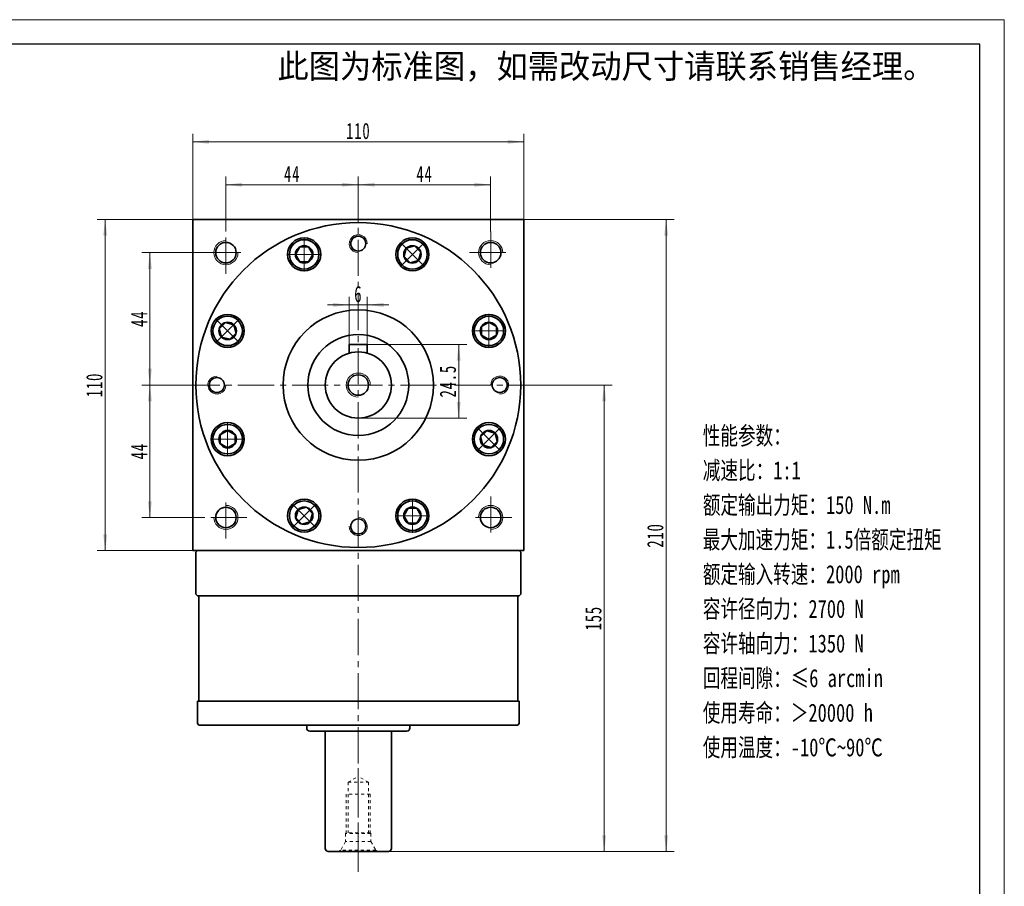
# Model space of a CAD drawing. Header units: millimetres. Extents: x 8 to 699, y 89 to 575.
# Tile 4 of 4: x 371 to 699, y 287 to 575. Entities that reach past the tile are written whole.
import ezdxf

# ---------------------------------------------------------------- set-up
doc = ezdxf.new("R2010")
doc.units = ezdxf.units.MM
doc.set_wipeout_variables(frame=1)
doc.linetypes.add('点画线', pattern=[18, 12, -2, 2, -2])
doc.linetypes.add('虚线', pattern=[2, 1, -1])
doc.layers.get('0').update_dxf_attribs({"lineweight": 35})
doc.layers.add('6文字层', color=3, linetype='Continuous')
for name, color, linetype, lineweight in [('中心线层', 1, '点画线', 18), ('图框_外框线', 7, 'Continuous', 18), ('尺寸线层', 3, 'Continuous', 18), ('粗实线层', 7, 'Continuous', 35)]:
    doc.layers.add(name, color=color, linetype=linetype, lineweight=lineweight)
doc.styles.add('标准', font='txt', dxfattribs={"width": 0.667})
doc.dimstyles.new('a4-1-1', dxfattribs={"dimtxt": 3, "dimasz": 3, "dimexe": 1.5, "dimexo": 0, "dimgap": 0.5, "dimtad": 1, "dimdec": 3, "dimdsep": 46, "dimtxsty": '标准', "dimblk": '_CAXARROW', "dimcen": 0, "dimdle": 4, "dimazin": 2, "dimtfac": 0.707107, "dimtdec": 3, "dimtix": 1, "dimtmove": 2, "dimatfit": 3, "dimfxl": 0, "dimfrac": 2, "dimtolj": 1, "dimtzin": 0, "dimarcsym": 0})

# ---------------------------------------------------------------- blocks, each defined once
blk = doc.blocks.new('*X19')
at = {"layer": '尺寸线层', "linetype": 'Continuous'}
for points in [[(428.87, 534.79), (434.27, 535.46), (434.27, 534.11)], [(538.87, 534.79), (533.47, 535.46), (533.47, 534.11)]]:
    blk.add_hatch(color=0, dxfattribs=at).paths.add_polyline_path(points, flags=0)
at = {"layer": '尺寸线层', "color": 0, "linetype": 'Continuous'}
for p, q in [((428.87, 508.96), (428.87, 537.49)), ((538.87, 508.96), (538.87, 537.49)), ((428.87, 534.79), (538.87, 534.79))]:
    blk.add_line(p, q, dxfattribs=at)
at = {"layer": '尺寸线层', "color": 0, "insert": (483.87, 538.37), "char_height": 5.4, "width": 14.3527, "attachment_point": 5, "line_spacing_factor": 1.15057, "style": '标准'}
blk.add_mtext('\\T1.1;110', dxfattribs=at)
blk = doc.blocks.new('_CAXARROW')
blk.add_hatch(color=0).paths.add_polyline_path([(0, 0), (-1, 0.125), (-1, -0.125)], flags=0)
blk = doc.blocks.new('*X20')
at = {"layer": '尺寸线层', "linetype": 'Continuous'}
for points in [[(399.74, 508.96), (399.07, 503.56), (400.42, 503.56)], [(399.74, 398.96), (399.07, 404.36), (400.42, 404.36)]]:
    blk.add_hatch(color=0, dxfattribs=at).paths.add_polyline_path(points, flags=0)
at = {"layer": '尺寸线层', "color": 0, "linetype": 'Continuous'}
for p, q in [((428.87, 508.96), (397.04, 508.96)), ((399.74, 398.96), (399.74, 508.96)), ((428.87, 398.96), (397.04, 398.96))]:
    blk.add_line(p, q, dxfattribs=at)
at = {"layer": '尺寸线层', "color": 0, "insert": (396.16, 453.96), "char_height": 5.4, "width": 14.3527, "attachment_point": 5, "rotation": 90, "line_spacing_factor": 1.15057, "style": '标准'}
blk.add_mtext('\\T1.1;110', dxfattribs=at)
blk = doc.blocks.new('*X21')
at = {"layer": '尺寸线层', "linetype": 'Continuous'}
for points in [[(414.59, 497.96), (415.27, 492.56), (413.92, 492.56)], [(414.59, 453.96), (415.27, 459.36), (413.92, 459.36)]]:
    blk.add_hatch(color=0, dxfattribs=at).paths.add_polyline_path(points, flags=0)
at = {"layer": '尺寸线层', "color": 0, "linetype": 'Continuous'}
for p, q in [((432.87, 497.96), (411.89, 497.96)), ((414.59, 497.96), (414.59, 453.96)), ((425.87, 453.96), (411.89, 453.96))]:
    blk.add_line(p, q, dxfattribs=at)
at = {"layer": '尺寸线层', "color": 0, "insert": (411.02, 475.96), "char_height": 5.4, "width": 10.8, "attachment_point": 5, "rotation": 90, "line_spacing_factor": 1.15057, "style": '标准'}
blk.add_mtext('\\T1.1;44', dxfattribs=at)
blk = doc.blocks.new('*X22')
at = {"layer": '尺寸线层', "linetype": 'Continuous'}
for points in [[(414.59, 453.96), (415.27, 448.56), (413.92, 448.56)], [(414.59, 409.96), (415.27, 415.36), (413.92, 415.36)]]:
    blk.add_hatch(color=0, dxfattribs=at).paths.add_polyline_path(points, flags=0)
at = {"layer": '尺寸线层', "color": 0, "linetype": 'Continuous'}
for p, q in [((425.87, 453.96), (411.89, 453.96)), ((414.59, 453.96), (414.59, 409.96)), ((432.87, 409.96), (411.89, 409.96))]:
    blk.add_line(p, q, dxfattribs=at)
at = {"layer": '尺寸线层', "color": 0, "insert": (411.02, 431.96), "char_height": 5.4, "width": 10.8, "attachment_point": 5, "rotation": 90, "line_spacing_factor": 1.15057, "style": '标准'}
blk.add_mtext('\\T1.1;44', dxfattribs=at)
blk = doc.blocks.new('*X23')
at = {"layer": '尺寸线层', "linetype": 'Continuous'}
for points in [[(439.87, 520.53), (445.27, 521.21), (445.27, 519.86)], [(483.87, 520.53), (478.47, 521.21), (478.47, 519.86)]]:
    blk.add_hatch(color=0, dxfattribs=at).paths.add_polyline_path(points, flags=0)
at = {"layer": '尺寸线层', "color": 0, "linetype": 'Continuous'}
for p, q in [((439.87, 504.96), (439.87, 523.23)), ((439.87, 520.53), (483.87, 520.53)), ((483.87, 511.95), (483.87, 523.23))]:
    blk.add_line(p, q, dxfattribs=at)
at = {"layer": '尺寸线层', "color": 0, "insert": (461.87, 524.1), "char_height": 5.4, "width": 10.8, "attachment_point": 5, "line_spacing_factor": 1.15057, "style": '标准'}
blk.add_mtext('\\T1.1;44', dxfattribs=at)
blk = doc.blocks.new('*X24')
at = {"layer": '尺寸线层', "linetype": 'Continuous'}
for points in [[(483.87, 520.53), (489.27, 521.21), (489.27, 519.86)], [(527.87, 520.53), (522.47, 521.21), (522.47, 519.86)]]:
    blk.add_hatch(color=0, dxfattribs=at).paths.add_polyline_path(points, flags=0)
at = {"layer": '尺寸线层', "color": 0, "linetype": 'Continuous'}
for p, q in [((483.87, 511.95), (483.87, 523.23)), ((483.87, 520.53), (527.87, 520.53)), ((527.87, 504.96), (527.87, 523.23))]:
    blk.add_line(p, q, dxfattribs=at)
at = {"layer": '尺寸线层', "color": 0, "insert": (505.87, 524.1), "char_height": 5.4, "width": 10.8, "attachment_point": 5, "line_spacing_factor": 1.15057, "style": '标准'}
blk.add_mtext('\\T1.1;44', dxfattribs=at)
blk = doc.blocks.new('*X25')
at = {"layer": '尺寸线层', "linetype": 'Continuous'}
for points in [[(565.61, 453.96), (566.28, 448.56), (564.93, 448.56)], [(565.61, 298.96), (566.28, 304.36), (564.93, 304.36)]]:
    blk.add_hatch(color=0, dxfattribs=at).paths.add_polyline_path(points, flags=0)
at = {"layer": '尺寸线层', "color": 0, "linetype": 'Continuous'}
for p, q in [((541.87, 453.96), (568.31, 453.96)), ((565.61, 453.96), (565.61, 298.96)), ((493.87, 298.96), (568.31, 298.96))]:
    blk.add_line(p, q, dxfattribs=at)
at = {"layer": '尺寸线层', "color": 0, "insert": (562.02, 376.46), "char_height": 5.4, "width": 14.0022, "attachment_point": 5, "rotation": 90, "line_spacing_factor": 1.15057, "style": '标准'}
blk.add_mtext('\\T1.1;155', dxfattribs=at)
blk = doc.blocks.new('*X26')
at = {"layer": '尺寸线层', "linetype": 'Continuous'}
for points in [[(586.2, 508.96), (586.87, 503.56), (585.52, 503.56)], [(586.2, 298.96), (586.87, 304.36), (585.52, 304.36)]]:
    blk.add_hatch(color=0, dxfattribs=at).paths.add_polyline_path(points, flags=0)
at = {"layer": '尺寸线层', "color": 0, "linetype": 'Continuous'}
for p, q in [((538.87, 508.96), (588.9, 508.96)), ((586.2, 508.96), (586.2, 298.96)), ((493.87, 298.96), (588.9, 298.96))]:
    blk.add_line(p, q, dxfattribs=at)
at = {"layer": '尺寸线层', "color": 0, "insert": (582.61, 403.96), "char_height": 5.4, "width": 14.5863, "attachment_point": 5, "rotation": 90, "line_spacing_factor": 1.15057, "style": '标准'}
blk.add_mtext('\\T1.1;210', dxfattribs=at)
blk = doc.blocks.new('*X27')
at = {"layer": '中心线层', "linetype": '点画线', "lineweight": 18}
for p, q in [((0, -5.64), (0, 5.64)), ((-5.64, 0), (5.64, 0))]:
    blk.add_line(p, q, dxfattribs=at)
at = {"layer": '粗实线层'}
for p, q in [((-2.89, 0), (-1.44, 2.5)), ((-2.89, 0), (-1.44, -2.5)), ((-1.44, 2.5), (1.44, 2.5)), ((2.89, 0), (1.44, 2.5)), ((2.89, 0), (1.44, 2.5)), ((2.89, 0), (1.44, -2.5)), ((-1.44, -2.5), (1.44, -2.5))]:
    blk.add_line(p, q, dxfattribs=at)
blk.add_circle((0, 0), 2.89, dxfattribs=at)
for start, end in [(0, 180), (180, 360)]:
    blk.add_arc((0, 0), 4.89, start, end, dxfattribs=at)
blk = doc.blocks.new('*X28')
at = {"layer": '尺寸线层', "linetype": 'Continuous'}
for points in [[(517.24, 467.46), (517.92, 462.06), (516.57, 462.06)], [(517.24, 442.96), (517.92, 448.36), (516.57, 448.36)]]:
    blk.add_hatch(color=0, dxfattribs=at).paths.add_polyline_path(points, flags=0)
at = {"layer": '尺寸线层', "color": 0, "linetype": 'Continuous'}
for p, q in [((486.87, 467.46), (519.94, 467.46)), ((517.24, 467.46), (517.24, 442.96)), ((483.87, 442.96), (519.94, 442.96))]:
    blk.add_line(p, q, dxfattribs=at)
at = {"layer": '尺寸线层', "color": 0, "insert": (513.67, 455.21), "char_height": 5.4, "width": 19.7184, "attachment_point": 5, "rotation": 90, "line_spacing_factor": 1.15057, "style": '标准'}
blk.add_mtext('\\T1.1;24.5', dxfattribs=at)
blk = doc.blocks.new('*X29')
at = {"layer": '尺寸线层', "linetype": 'Continuous'}
for points in [[(480.87, 480.59), (475.47, 479.92), (475.47, 481.27)], [(486.87, 480.59), (492.27, 479.92), (492.27, 481.27)]]:
    blk.add_hatch(color=0, dxfattribs=at).paths.add_polyline_path(points, flags=0)
at = {"layer": '尺寸线层', "color": 0, "linetype": 'Continuous'}
for p, q in [((480.87, 467.46), (480.87, 483.29)), ((486.87, 467.46), (486.87, 483.29)), ((494.07, 480.59), (473.67, 480.59))]:
    blk.add_line(p, q, dxfattribs=at)
at = {"layer": '尺寸线层', "color": 0, "insert": (483.87, 484.16), "char_height": 5.4, "width": 10.8, "attachment_point": 5, "line_spacing_factor": 1.15057, "style": '标准'}
blk.add_mtext('\\T1.1;6', dxfattribs=at)
blk = doc.blocks.new('m8-11111_2')
at = {"layer": '中心线层', "linetype": '点画线', "lineweight": 18}
blk.add_line((27.67, 0), (-2.1, 0), dxfattribs=at)
at = {"layer": '粗实线层', "color": 6, "linetype": '虚线', "lineweight": 18}
for p, q in [((0, -6.6), (0, 6.6)), ((0, 6.6), (0.43, 5.86)), ((3.3, 4.2), (0.43, 5.86)), ((0.43, -5.86), (0.43, 5.86)), ((6, 4.2), (3.3, 4.2)), ((3.3, -4.2), (3.3, 4.2)), ((6.2, 4), (6, 4.2)), ((6, -4.2), (6, 4.2)), ((19, 4), (6.2, 4)), ((6.2, -4), (6.2, 4)), ((23, 3.4), (6.2, 3.4)), ((19, -4), (19, 4)), ((23, 3.4), (24.96, 0)), ((23, 3.4), (23, -3.4)), ((23, -3.4), (24.96, 0)), ((0, -6.6), (0.43, -5.86)), ((3.3, -4.2), (0.43, -5.86)), ((6, -4.2), (3.3, -4.2)), ((6.2, -4), (6, -4.2)), ((23, -3.4), (6.2, -3.4)), ((19, -4), (6.2, -4))]:
    blk.add_line(p, q, dxfattribs=at)
blk = doc.blocks.new('提示字样')
at = {"layer": '6文字层', "insert": (1.21, 11.52), "char_height": 10, "width": 317.6795, "attachment_point": 1}
blk.add_mtext('{\\C1;此图为标准图，如需改动尺寸请联系销售经理。}', dxfattribs=at)

msp = doc.modelspace()

# ---------------------------------------------------------------- linework, layer by layer
at = {"layer": '中心线层'}
for p, q in [((483.8717, 292.239), (483.8717, 511.954)), ((439.8717, 490.9588), (439.8717, 504.9588)), ((527.8717, 504.9588), (527.8717, 490.9588)), ((432.8717, 497.9588), (446.8717, 497.9588)), ((520.8717, 497.9588), (534.8717, 497.9588)), ((425.8717, 453.9588), (541.8717, 453.9588)), ((439.8717, 402.9588), (439.8717, 416.9588)), ((527.8717, 416.9588), (527.8717, 402.9588)), ((446.8717, 409.9588), (432.8717, 409.9588)), ((534.8717, 409.9588), (520.8717, 409.9588))]:
    msp.add_line(p, q, dxfattribs=at)
at = {"layer": '粗实线层'}
for p, q in [((486.8717, 467.4588), (480.8717, 467.4588)), ((480.8717, 467.4588), (480.8717, 464.5419)), ((486.8717, 467.4588), (486.8717, 464.5419)), ((430.3717, 398.9588), (429.8717, 398.4588)), ((429.8717, 398.4588), (429.8717, 384.4588)), ((537.3717, 398.9588), (537.8717, 398.4588)), ((537.8717, 398.4588), (537.8717, 384.4588)), ((430.3717, 383.9588), (429.8717, 384.4588)), ((430.3717, 383.9588), (537.3717, 383.9588)), ((430.8717, 348.9588), (430.8717, 383.9588)), ((536.8717, 348.9588), (536.8717, 383.9588)), ((537.3717, 383.9588), (537.8717, 384.4588)), ((430.3717, 348.9588), (537.3717, 348.9588)), ((430.3717, 341.4588), (430.3717, 348.9588)), ((537.3717, 341.4588), (537.3717, 348.9588)), ((430.8717, 340.9588), (430.3717, 341.4588)), ((536.8717, 340.9588), (430.8717, 340.9588)), ((466.7217, 340.9588), (466.7217, 339.9588)), ((501.0217, 340.9588), (501.0217, 339.9588)), ((536.8717, 340.9588), (537.3717, 341.4588)), ((500.0217, 338.9588), (467.7217, 338.9588)), ((472.8717, 299.9588), (472.8717, 338.9588)), ((494.8717, 299.9588), (494.8717, 338.9588)), ((473.8717, 298.9588), (493.8717, 298.9588))]:
    msp.add_line(p, q, dxfattribs=at)
for points in [[(428.8717, 398.9588), (428.8717, 508.9588)], [(428.8717, 508.3588), (428.8717, 508.9588), (538.8717, 508.9588), (538.8717, 508.3588)], [(538.8717, 398.9588), (538.8717, 508.9588)], [(538.8717, 398.9588), (428.8717, 398.9588)]]:
    msp.add_lwpolyline(points, dxfattribs=at)
for centre, radius in [((483.8717, 453.9588), 54), ((439.8717, 497.9588), 3.4), ((465.8856, 497.3812), 5.5), ((483.8717, 500.9588), 2.5), ((501.8578, 497.3812), 5.5), ((527.8717, 497.9588), 3.4), ((483.8717, 453.9588), 25), ((440.4493, 471.945), 5.5), ((527.294, 471.945), 5.5), ((483.8717, 453.9588), 16.75), ((483.8717, 453.9588), 11), ((436.8717, 453.9588), 2.5), ((483.8717, 453.9588), 3.4), ((530.8717, 453.9588), 2.5), ((440.4493, 435.9727), 5.5), ((527.294, 435.9727), 5.5), ((465.8856, 410.5365), 5.5), ((501.8578, 410.5365), 5.5), ((439.8717, 409.9588), 3.4), ((527.8717, 409.9588), 3.4), ((483.8717, 406.9588), 2.5)]:
    msp.add_circle(centre, radius, dxfattribs=at)
at = {"layer": '粗实线层', "lineweight": 18}
for centre, radius, start, end in [((439.8717, 497.9588), 4, 90, 360), ((483.8717, 500.9588), 3, 358.171101, 270), ((527.8717, 497.9588), 4, 0, 270), ((436.8717, 453.9588), 3, 88.171101, 360), ((483.8717, 453.9588), 4, 0, 270), ((530.8717, 453.9588), 3, 268.171101, 180), ((439.8717, 409.9588), 4, 180, 90), ((527.8717, 409.9588), 4, 270, 180), ((483.8717, 406.9588), 3, 178.171101, 90)]:
    msp.add_arc(centre, radius, start, end, dxfattribs=at)
at = {"layer": '粗实线层'}
for centre, start, end in [((467.7217, 339.9588), 180, 270), ((500.0217, 339.9588), 270, 0), ((473.8717, 299.9588), 180, 270), ((493.8717, 299.9588), 270, 0)]:
    msp.add_arc(centre, 1, start, end, dxfattribs=at)

# ---------------------------------------------------------------- block references
at = {"layer": '粗实线层', "xscale": 0.8, "yscale": 0.8, "zscale": 0.8}
msp.add_blockref('提示字样', (456.0214, 554.6957), dxfattribs=at)
at = {"layer": '粗实线层', "rotation": 90}
msp.add_blockref('m8-11111_2', (483.8717, 298.9588), dxfattribs=at)

# ---------------------------------------------------------------- texts
at = {"layer": '尺寸线层', "insert": (598.381, 440.1334), "char_height": 6, "width": 140.195535, "attachment_point": 1, "line_spacing_factor": 1.15057, "style": '标准'}
msp.add_mtext('{\\W0.75;性能参数：\\P减速比：1:1\\P额定输出力矩：150 N.m\\P最大加速力矩：1.5倍额定扭矩\\P额定输入转速：2000 rpm\\P容许径向力：2700 N\\P容许轴向力：1350 N\\P回程间隙：≤6 arcmin\\P使用寿命：＞20000 h\\P使用温度：-10℃~90℃}', dxfattribs=at)

# ---------------------------------------------------------------- dimensions: what is measured, and where the dimension line sits
at = {"layer": '尺寸线层'}
for base, p1, p2, picture, middle in [((538.8717, 534.7889), (428.8717, 508.9588), (538.8717, 508.9588), '*X19', (483.8717, 538.3738)), ((483.8717, 520.5329), (439.8717, 504.9588), (483.8717, 511.954), '*X23', (461.8717, 524.1027)), ((527.8717, 520.5329), (483.8717, 511.954), (527.8717, 504.9588), '*X24', (505.8717, 524.1027)), ((480.8717, 480.5922), (486.8717, 467.4588), (480.8717, 467.4588), '*X29', (483.8717, 484.1621))]:
    dim = msp.add_linear_dim(base=base, p1=p1, p2=p2, dimstyle='a4-1-1', override={"dimsah": 1, "dimtfill": 1, "dimtzin": 0}, dxfattribs=at)
    dim.commit()
    dim.dimension.update_dxf_attribs({"geometry": picture, "text_midpoint": middle})
for base, p1, p2, angle, picture, middle in [((399.7405, 508.9588), (428.8717, 398.9588), (428.8717, 508.9588), 90, '*X20', (396.1556, 453.9588)), ((586.1963, 298.9588), (538.8717, 508.9588), (493.8717, 298.9588), 270, '*X26', (582.6114, 403.9588)), ((414.5905, 453.9588), (432.8717, 497.9588), (425.8717, 453.9588), 270, '*X21', (411.0207, 475.9588)), ((517.2404, 442.9588), (486.8717, 467.4588), (483.8717, 442.9588), 270, '*X28', (513.6706, 455.2088)), ((414.5905, 409.9588), (425.8717, 453.9588), (432.8717, 409.9588), 270, '*X22', (411.0207, 431.9588)), ((565.6055, 298.9588), (541.8717, 453.9588), (493.8717, 298.9588), 270, '*X25', (562.0206, 376.4588))]:
    dim = msp.add_linear_dim(base=base, p1=p1, p2=p2, angle=angle, dimstyle='a4-1-1', override={"dimsah": 1, "dimtfill": 1, "dimtzin": 0}, dxfattribs=at)
    dim.commit()
    dim.dimension.update_dxf_attribs({"geometry": picture, "text_midpoint": middle})

# ---------------------------------------------------------------- next in the draw order: wipeouts: each hides what was drawn before it
for points in [[(470.7756, 497.3812), (470.7755, 497.4087), (470.7752, 497.4361), (470.7749, 497.4636), (470.7743, 497.4911), (470.7736, 497.5185), (470.7728, 497.546), (470.7718, 497.5735), (470.7706, 497.6009), (470.7693, 497.6284), (470.7678, 497.6558), (470.7662, 497.6832), (470.7644, 497.7107), (470.7625, 497.7381), (470.7604, 497.7655), (470.7582, 497.7928), (470.7558, 497.8202), (470.7533, 497.8476), (470.7506, 497.8749), (470.7477, 497.9022), (470.7447, 497.9296), (470.7416, 497.9569), (470.7382, 497.9841), (470.7348, 498.0114), (470.7312, 498.0386), (470.7274, 498.0658), (470.7235, 498.093), (470.7194, 498.1202), (470.7152, 498.1474), (470.7108, 498.1745), (470.7062, 498.2016), (470.7062, 498.2016), (470.6627, 498.4259), (470.6086, 498.648), (470.5443, 498.8673), (470.4697, 499.0833), (470.3852, 499.2957), (470.2908, 499.5038), (470.1869, 499.7073), (470.0735, 499.9058), (469.9509, 500.0987), (469.8195, 500.2857), (469.6795, 500.4663), (469.5312, 500.6402), (469.375, 500.807), (469.2111, 500.9663), (469.0399, 501.1178), (468.8619, 501.2611), (468.6774, 501.3959), (468.4868, 501.5219), (468.2904, 501.639), (468.0889, 501.7467), (467.8825, 501.8449), (467.6718, 501.9333), (467.4571, 502.0118), (467.239, 502.0801), (467.018, 502.1383), (466.7945, 502.186), (466.569, 502.2232), (466.342, 502.2498), (466.114, 502.2658), (465.8856, 502.2712), (465.8856, 502.2712), (465.6571, 502.2658), (465.4291, 502.2498), (465.2021, 502.2232), (464.9766, 502.186), (464.7531, 502.1383), (464.5321, 502.0801), (464.314, 502.0118), (464.0994, 501.9333), (463.8886, 501.8449), (463.6822, 501.7467), (463.4807, 501.639), (463.2844, 501.5219), (463.0937, 501.3959), (462.9092, 501.2611), (462.7312, 501.1178), (462.56, 500.9663), (462.3961, 500.807), (462.2399, 500.6402), (462.0916, 500.4663), (461.9516, 500.2857), (461.8202, 500.0987), (461.6977, 499.9058), (461.5843, 499.7073), (461.4803, 499.5038), (461.3859, 499.2957), (461.3014, 499.0833), (461.2268, 498.8673), (461.1625, 498.648), (461.1085, 498.4259), (461.0649, 498.2016), (461.0649, 498.2016), (461.0603, 498.1745), (461.056, 498.1474), (461.0517, 498.1202), (461.0476, 498.093), (461.0437, 498.0658), (461.04, 498.0386), (461.0363, 498.0114), (461.0329, 497.9841), (461.0296, 497.9569), (461.0264, 497.9296), (461.0234, 497.9022), (461.0205, 497.8749), (461.0179, 497.8476), (461.0153, 497.8202), (461.0129, 497.7928), (461.0107, 497.7655), (461.0086, 497.7381), (461.0067, 497.7107), (461.0049, 497.6832), (461.0033, 497.6558), (461.0018, 497.6284), (461.0005, 497.6009), (460.9993, 497.5735), (460.9983, 497.546), (460.9975, 497.5185), (460.9968, 497.4911), (460.9963, 497.4636), (460.9959, 497.4361), (460.9956, 497.4087), (460.9956, 497.3812), (460.9956, 497.3812), (461.0023, 497.1253), (461.0223, 496.87), (461.0558, 496.6162), (461.1024, 496.3645), (461.1622, 496.1156), (461.2349, 495.8701), (461.3204, 495.6288), (461.4183, 495.3922), (461.5285, 495.1612), (461.6507, 494.9362), (461.7845, 494.7179), (461.9295, 494.5069), (462.0853, 494.3038), (462.2516, 494.1091), (462.4278, 493.9234), (462.6135, 493.7472), (462.8082, 493.5809), (463.0113, 493.4251), (463.2223, 493.2801), (463.4406, 493.1463), (463.6655, 493.0242), (463.8966, 492.9139), (464.1331, 492.816), (464.3745, 492.7305), (464.6199, 492.6578), (464.8689, 492.598), (465.1206, 492.5514), (465.3744, 492.518), (465.6296, 492.4979), (465.8856, 492.4912), (465.8856, 492.4912), (466.1415, 492.4979), (466.3967, 492.518), (466.6505, 492.5514), (466.9022, 492.598), (467.1512, 492.6578), (467.3967, 492.7305), (467.638, 492.816), (467.8745, 492.9139), (468.1056, 493.0242), (468.3306, 493.1463), (468.5488, 493.2801), (468.7598, 493.4251), (468.9629, 493.5809), (469.1576, 493.7472), (469.3433, 493.9234), (469.5195, 494.1091), (469.6858, 494.3038), (469.8417, 494.5069), (469.9867, 494.7179), (470.1204, 494.9362), (470.2426, 495.1612), (470.3528, 495.3922), (470.4508, 495.6288), (470.5362, 495.8701), (470.6089, 496.1156), (470.6687, 496.3645), (470.7154, 496.6162), (470.7488, 496.87), (470.7689, 497.1253)], [(505.3156, 493.9234), (505.3349, 493.9429), (505.3542, 493.9625), (505.3733, 493.9822), (505.3924, 494.002), (505.4113, 494.0219), (505.4301, 494.0419), (505.4488, 494.0621), (505.4674, 494.0823), (505.4859, 494.1026), (505.5043, 494.1231), (505.5225, 494.1436), (505.5407, 494.1643), (505.5587, 494.185), (505.5766, 494.2058), (505.5944, 494.2268), (505.612, 494.2478), (505.6296, 494.269), (505.647, 494.2902), (505.6643, 494.3116), (505.6815, 494.333), (505.6986, 494.3545), (505.7155, 494.3762), (505.7323, 494.3979), (505.749, 494.4197), (505.7656, 494.4416), (505.7821, 494.4636), (505.7984, 494.4857), (505.8146, 494.5079), (505.8307, 494.5302), (505.8467, 494.5526), (505.8467, 494.5526), (505.9745, 494.742), (506.0933, 494.9372), (506.2028, 495.1378), (506.3029, 495.3433), (506.3933, 495.5532), (506.4737, 495.7671), (506.5441, 495.9845), (506.6043, 496.205), (506.654, 496.4281), (506.6933, 496.6532), (506.722, 496.88), (506.7402, 497.1078), (506.7476, 497.3362), (506.7444, 497.5647), (506.7304, 497.7928), (506.7059, 498.0201), (506.6707, 498.2459), (506.6251, 498.4698), (506.569, 498.6914), (506.5026, 498.9101), (506.4261, 499.1254), (506.3397, 499.337), (506.2434, 499.5443), (506.1375, 499.7468), (506.0223, 499.9442), (505.898, 500.136), (505.7649, 500.3217), (505.6232, 500.5011), (505.4733, 500.6736), (505.3156, 500.8389), (505.3156, 500.8389), (505.1502, 500.9967), (504.9777, 501.1466), (504.7983, 501.2883), (504.6126, 501.4214), (504.4208, 501.5457), (504.2234, 501.6609), (504.0209, 501.7668), (503.8136, 501.863), (503.602, 501.9495), (503.3867, 502.026), (503.168, 502.0924), (502.9464, 502.1485), (502.7225, 502.1941), (502.4967, 502.2293), (502.2695, 502.2538), (502.0413, 502.2677), (501.8128, 502.271), (501.5844, 502.2635), (501.3566, 502.2454), (501.1299, 502.2167), (500.9047, 502.1774), (500.6817, 502.1276), (500.4612, 502.0675), (500.2437, 501.9971), (500.0298, 501.9167), (499.8199, 501.8263), (499.6144, 501.7262), (499.4139, 501.6167), (499.2186, 501.4978), (499.0292, 501.37), (499.0292, 501.37), (499.0068, 501.3541), (498.9845, 501.338), (498.9623, 501.3218), (498.9402, 501.3055), (498.9182, 501.289), (498.8963, 501.2724), (498.8745, 501.2557), (498.8528, 501.2389), (498.8312, 501.222), (498.8096, 501.2049), (498.7882, 501.1877), (498.7668, 501.1704), (498.7456, 501.153), (498.7245, 501.1354), (498.7034, 501.1178), (498.6825, 501.1), (498.6616, 501.0821), (498.6409, 501.064), (498.6202, 501.0459), (498.5997, 501.0277), (498.5793, 501.0093), (498.5589, 500.9908), (498.5387, 500.9722), (498.5186, 500.9535), (498.4985, 500.9347), (498.4786, 500.9158), (498.4588, 500.8967), (498.4391, 500.8776), (498.4195, 500.8583), (498.4, 500.8389), (498.4, 500.8389), (498.2238, 500.6532), (498.0576, 500.4586), (497.9017, 500.2555), (497.7567, 500.0445), (497.6229, 499.8262), (497.5008, 499.6012), (497.3906, 499.3701), (497.2926, 499.1336), (497.2071, 498.8923), (497.1344, 498.6468), (497.0747, 498.3979), (497.028, 498.1461), (496.9946, 497.8923), (496.9745, 497.6371), (496.9678, 497.3812), (496.9745, 497.1253), (496.9946, 496.87), (497.028, 496.6162), (497.0747, 496.3645), (497.1344, 496.1156), (497.2071, 495.8701), (497.2926, 495.6288), (497.3906, 495.3922), (497.5008, 495.1612), (497.6229, 494.9362), (497.7567, 494.7179), (497.9017, 494.5069), (498.0576, 494.3038), (498.2238, 494.1091), (498.4, 493.9234), (498.4, 493.9234), (498.5858, 493.7472), (498.7804, 493.5809), (498.9835, 493.4251), (499.1945, 493.2801), (499.4128, 493.1463), (499.6378, 493.0242), (499.8689, 492.9139), (500.1054, 492.816), (500.3467, 492.7305), (500.5922, 492.6578), (500.8411, 492.598), (501.0928, 492.5514), (501.3467, 492.518), (501.6019, 492.4979), (501.8578, 492.4912), (502.1137, 492.4979), (502.3689, 492.518), (502.6228, 492.5514), (502.8745, 492.598), (503.1234, 492.6578), (503.3689, 492.7305), (503.6102, 492.816), (503.8467, 492.9139), (504.0778, 493.0242), (504.3028, 493.1463), (504.5211, 493.2801), (504.7321, 493.4251), (504.9352, 493.5809), (505.1298, 493.7472)], [(443.9071, 475.4027), (443.8876, 475.4221), (443.868, 475.4414), (443.8483, 475.4605), (443.8285, 475.4796), (443.8086, 475.4985), (443.7886, 475.5173), (443.7685, 475.536), (443.7482, 475.5546), (443.7279, 475.5731), (443.7075, 475.5914), (443.6869, 475.6097), (443.6663, 475.6278), (443.6455, 475.6459), (443.6247, 475.6638), (443.6037, 475.6815), (443.5827, 475.6992), (443.5615, 475.7167), (443.5403, 475.7342), (443.519, 475.7515), (443.4975, 475.7687), (443.476, 475.7857), (443.4544, 475.8027), (443.4326, 475.8195), (443.4108, 475.8362), (443.3889, 475.8528), (443.3669, 475.8692), (443.3448, 475.8856), (443.3226, 475.9018), (443.3003, 475.9179), (443.278, 475.9338), (443.278, 475.9338), (443.0885, 476.0616), (442.8933, 476.1804), (442.6927, 476.29), (442.4872, 476.3901), (442.2773, 476.4804), (442.0634, 476.5609), (441.846, 476.6313), (441.6255, 476.6914), (441.4024, 476.7412), (441.1773, 476.7805), (440.9506, 476.8092), (440.7227, 476.8273), (440.4943, 476.8348), (440.2658, 476.8315), (440.0377, 476.8176), (439.8105, 476.7931), (439.5846, 476.7579), (439.3607, 476.7122), (439.1391, 476.6562), (438.9205, 476.5898), (438.7051, 476.5133), (438.4935, 476.4268), (438.2863, 476.3305), (438.0837, 476.2247), (437.8863, 476.1095), (437.6946, 475.9852), (437.5088, 475.8521), (437.3295, 475.7104), (437.1569, 475.5605), (436.9916, 475.4027), (436.9916, 475.4027), (436.8338, 475.2374), (436.6839, 475.0649), (436.5423, 474.8855), (436.4091, 474.6997), (436.2848, 474.508), (436.1696, 474.3106), (436.0638, 474.108), (435.9675, 473.9008), (435.881, 473.6892), (435.8045, 473.4739), (435.7381, 473.2552), (435.6821, 473.0336), (435.6364, 472.8097), (435.6013, 472.5838), (435.5767, 472.3566), (435.5628, 472.1285), (435.5595, 471.9), (435.567, 471.6716), (435.5851, 471.4437), (435.6138, 471.217), (435.6531, 470.9919), (435.7029, 470.7688), (435.763, 470.5483), (435.8334, 470.3309), (435.9139, 470.117), (436.0042, 469.9071), (436.1043, 469.7016), (436.2139, 469.501), (436.3327, 469.3058), (436.4605, 469.1163), (436.4605, 469.1163), (436.4764, 469.094), (436.4925, 469.0717), (436.5087, 469.0495), (436.5251, 469.0274), (436.5415, 469.0054), (436.5581, 468.9835), (436.5748, 468.9617), (436.5916, 468.9399), (436.6086, 468.9183), (436.6256, 468.8968), (436.6428, 468.8754), (436.6601, 468.854), (436.6776, 468.8328), (436.6951, 468.8116), (436.7128, 468.7906), (436.7306, 468.7696), (436.7485, 468.7488), (436.7665, 468.728), (436.7846, 468.7074), (436.8029, 468.6869), (436.8212, 468.6664), (436.8397, 468.6461), (436.8583, 468.6259), (436.877, 468.6057), (436.8958, 468.5857), (436.9148, 468.5658), (436.9338, 468.546), (436.953, 468.5263), (436.9722, 468.5067), (436.9916, 468.4872), (436.9916, 468.4872), (437.1773, 468.311), (437.372, 468.1447), (437.5751, 467.9889), (437.7861, 467.8439), (438.0043, 467.7101), (438.2293, 467.5879), (438.4604, 467.4777), (438.6969, 467.3798), (438.9382, 467.2943), (439.1837, 467.2216), (439.4327, 467.1618), (439.6844, 467.1152), (439.9382, 467.0818), (440.1934, 467.0617), (440.4493, 467.055), (440.7053, 467.0617), (440.9605, 467.0818), (441.2143, 467.1152), (441.466, 467.1618), (441.715, 467.2216), (441.9604, 467.2943), (442.2018, 467.3798), (442.4383, 467.4777), (442.6694, 467.5879), (442.8943, 467.7101), (443.1126, 467.8439), (443.3236, 467.9889), (443.5267, 468.1447), (443.7214, 468.311), (443.9071, 468.4872), (443.9071, 468.4872), (444.0833, 468.6729), (444.2496, 468.8676), (444.4054, 469.0707), (444.5504, 469.2817), (444.6842, 469.5), (444.8064, 469.725), (444.9166, 469.956), (445.0146, 470.1925), (445.1, 470.4339), (445.1727, 470.6793), (445.2325, 470.9283), (445.2791, 471.18), (445.3126, 471.4338), (445.3326, 471.689), (445.3393, 471.945), (445.3326, 472.2009), (445.3126, 472.4561), (445.2791, 472.7099), (445.2325, 472.9617), (445.1727, 473.2106), (445.1, 473.4561), (445.0146, 473.6974), (444.9166, 473.9339), (444.8064, 474.165), (444.6842, 474.39), (444.5504, 474.6083), (444.4054, 474.8192), (444.2496, 475.0223), (444.0833, 475.217)], [(527.294, 467.055), (527.3215, 467.055), (527.349, 467.0553), (527.3764, 467.0557), (527.4039, 467.0562), (527.4314, 467.0569), (527.4588, 467.0577), (527.4863, 467.0587), (527.5138, 467.0599), (527.5412, 467.0612), (527.5686, 467.0627), (527.5961, 467.0643), (527.6235, 467.0661), (527.6509, 467.068), (527.6783, 467.0701), (527.7057, 467.0723), (527.7331, 467.0747), (527.7604, 467.0773), (527.7878, 467.08), (527.8151, 467.0828), (527.8424, 467.0858), (527.8697, 467.089), (527.897, 467.0923), (527.9242, 467.0957), (527.9515, 467.0994), (527.9787, 467.1031), (528.0059, 467.1071), (528.033, 467.1111), (528.0602, 467.1154), (528.0873, 467.1197), (528.1144, 467.1243), (528.1144, 467.1243), (528.3388, 467.1679), (528.5608, 467.2219), (528.7801, 467.2863), (528.9962, 467.3608), (529.2085, 467.4453), (529.4167, 467.5397), (529.6202, 467.6437), (529.8186, 467.7571), (530.0115, 467.8796), (530.1985, 468.011), (530.3791, 468.151), (530.553, 468.2993), (530.7198, 468.4556), (530.8791, 468.6194), (531.0306, 468.7906), (531.1739, 468.9686), (531.3087, 469.1531), (531.4348, 469.3438), (531.5518, 469.5401), (531.6595, 469.7417), (531.7577, 469.948), (531.8461, 470.1588), (531.9246, 470.3734), (531.993, 470.5915), (532.0511, 470.8125), (532.0988, 471.036), (532.136, 471.2615), (532.1627, 471.4885), (532.1787, 471.7165), (532.184, 471.945), (532.184, 471.945), (532.1787, 472.1734), (532.1627, 472.4014), (532.136, 472.6284), (532.0988, 472.8539), (532.0511, 473.0774), (531.993, 473.2984), (531.9246, 473.5165), (531.8461, 473.7312), (531.7577, 473.9419), (531.6595, 474.1483), (531.5518, 474.3498), (531.4348, 474.5462), (531.3087, 474.7368), (531.1739, 474.9213), (531.0306, 475.0994), (530.8791, 475.2705), (530.7198, 475.4344), (530.553, 475.5906), (530.3791, 475.7389), (530.1985, 475.8789), (530.0115, 476.0103), (529.8186, 476.1329), (529.6202, 476.2463), (529.4167, 476.3502), (529.2085, 476.4446), (528.9962, 476.5292), (528.7801, 476.6037), (528.5608, 476.668), (528.3388, 476.7221), (528.1144, 476.7657), (528.1144, 476.7657), (528.0873, 476.7702), (528.0602, 476.7746), (528.033, 476.7788), (528.0059, 476.7829), (527.9787, 476.7868), (527.9515, 476.7906), (527.9242, 476.7942), (527.897, 476.7977), (527.8697, 476.801), (527.8424, 476.8041), (527.8151, 476.8071), (527.7878, 476.81), (527.7604, 476.8127), (527.7331, 476.8152), (527.7057, 476.8176), (527.6783, 476.8198), (527.6509, 476.8219), (527.6235, 476.8239), (527.5961, 476.8256), (527.5686, 476.8273), (527.5412, 476.8287), (527.5138, 476.83), (527.4863, 476.8312), (527.4588, 476.8322), (527.4314, 476.833), (527.4039, 476.8337), (527.3764, 476.8343), (527.349, 476.8347), (527.3215, 476.8349), (527.294, 476.835), (527.294, 476.835), (527.0381, 476.8283), (526.7829, 476.8082), (526.5291, 476.7748), (526.2773, 476.7281), (526.0284, 476.6683), (525.7829, 476.5956), (525.5416, 476.5102), (525.3051, 476.4122), (525.074, 476.302), (524.849, 476.1798), (524.6307, 476.0461), (524.4197, 475.9011), (524.2166, 475.7452), (524.022, 475.5789), (523.8363, 475.4027), (523.66, 475.217), (523.4938, 475.0223), (523.3379, 474.8192), (523.1929, 474.6083), (523.0592, 474.39), (522.937, 474.165), (522.8268, 473.9339), (522.7288, 473.6974), (522.6434, 473.4561), (522.5706, 473.2106), (522.5109, 472.9617), (522.4642, 472.7099), (522.4308, 472.4561), (522.4107, 472.2009), (522.404, 471.945), (522.404, 471.945), (522.4107, 471.689), (522.4308, 471.4338), (522.4642, 471.18), (522.5109, 470.9283), (522.5706, 470.6793), (522.6434, 470.4339), (522.7288, 470.1925), (522.8268, 469.956), (522.937, 469.725), (523.0592, 469.5), (523.1929, 469.2817), (523.3379, 469.0707), (523.4938, 468.8676), (523.66, 468.6729), (523.8363, 468.4872), (524.022, 468.311), (524.2166, 468.1447), (524.4197, 467.9889), (524.6307, 467.8439), (524.849, 467.7101), (525.074, 467.5879), (525.3051, 467.4777), (525.5416, 467.3798), (525.7829, 467.2943), (526.0284, 467.2216), (526.2773, 467.1618), (526.5291, 467.1152), (526.7829, 467.0818), (527.0381, 467.0617)], [(440.4493, 440.8627), (440.4219, 440.8626), (440.3944, 440.8624), (440.3669, 440.862), (440.3394, 440.8615), (440.312, 440.8608), (440.2845, 440.8599), (440.2571, 440.8589), (440.2296, 440.8578), (440.2022, 440.8565), (440.1747, 440.855), (440.1473, 440.8534), (440.1199, 440.8516), (440.0925, 440.8497), (440.0651, 440.8476), (440.0377, 440.8454), (440.0103, 440.843), (439.9829, 440.8404), (439.9556, 440.8377), (439.9283, 440.8349), (439.901, 440.8319), (439.8737, 440.8287), (439.8464, 440.8254), (439.8191, 440.8219), (439.7919, 440.8183), (439.7647, 440.8146), (439.7375, 440.8106), (439.7103, 440.8066), (439.6832, 440.8023), (439.656, 440.7979), (439.6289, 440.7934), (439.6289, 440.7934), (439.4046, 440.7498), (439.1825, 440.6958), (438.9632, 440.6314), (438.7472, 440.5569), (438.5349, 440.4724), (438.3267, 440.378), (438.1232, 440.274), (437.9248, 440.1606), (437.7318, 440.0381), (437.5449, 439.9067), (437.3642, 439.7667), (437.1903, 439.6184), (437.0235, 439.4621), (436.8642, 439.2983), (436.7128, 439.1271), (436.5695, 438.9491), (436.4346, 438.7645), (436.3086, 438.5739), (436.1916, 438.3776), (436.0839, 438.176), (435.9857, 437.9697), (435.8972, 437.7589), (435.8188, 437.5443), (435.7504, 437.3262), (435.6923, 437.1052), (435.6446, 436.8817), (435.6073, 436.6562), (435.5807, 436.4292), (435.5647, 436.2012), (435.5593, 435.9727), (435.5593, 435.9727), (435.5647, 435.7442), (435.5807, 435.5163), (435.6073, 435.2893), (435.6446, 435.0638), (435.6923, 434.8403), (435.7504, 434.6193), (435.8188, 434.4012), (435.8972, 434.1865), (435.9857, 433.9758), (436.0839, 433.7694), (436.1916, 433.5678), (436.3086, 433.3715), (436.4346, 433.1809), (436.5695, 432.9964), (436.7128, 432.8183), (436.8642, 432.6472), (437.0235, 432.4833), (437.1903, 432.3271), (437.3642, 432.1788), (437.5449, 432.0388), (437.7318, 431.9073), (437.9248, 431.7848), (438.1232, 431.6714), (438.3267, 431.5674), (438.5349, 431.4731), (438.7472, 431.3885), (438.9632, 431.314), (439.1825, 431.2497), (439.4046, 431.1956), (439.6289, 431.152), (439.6289, 431.152), (439.656, 431.1475), (439.6832, 431.1431), (439.7103, 431.1389), (439.7375, 431.1348), (439.7647, 431.1309), (439.7919, 431.1271), (439.8191, 431.1235), (439.8464, 431.12), (439.8737, 431.1167), (439.901, 431.1136), (439.9283, 431.1106), (439.9556, 431.1077), (439.9829, 431.105), (440.0103, 431.1025), (440.0377, 431.1001), (440.0651, 431.0978), (440.0925, 431.0958), (440.1199, 431.0938), (440.1473, 431.0921), (440.1747, 431.0904), (440.2022, 431.089), (440.2296, 431.0877), (440.2571, 431.0865), (440.2845, 431.0855), (440.312, 431.0847), (440.3394, 431.084), (440.3669, 431.0834), (440.3944, 431.083), (440.4219, 431.0828), (440.4493, 431.0827), (440.4493, 431.0827), (440.7053, 431.0894), (440.9605, 431.1095), (441.2143, 431.1429), (441.466, 431.1896), (441.715, 431.2493), (441.9604, 431.3221), (442.2018, 431.4075), (442.4383, 431.5055), (442.6694, 431.6157), (442.8943, 431.7379), (443.1126, 431.8716), (443.3236, 432.0166), (443.5267, 432.1725), (443.7214, 432.3387), (443.9071, 432.515), (444.0833, 432.7007), (444.2496, 432.8953), (444.4054, 433.0985), (444.5504, 433.3094), (444.6842, 433.5277), (444.8064, 433.7527), (444.9166, 433.9838), (445.0146, 434.2203), (445.1, 434.4616), (445.1727, 434.7071), (445.2325, 434.956), (445.2791, 435.2078), (445.3126, 435.4616), (445.3326, 435.7168), (445.3393, 435.9727), (445.3393, 435.9727), (445.3326, 436.2286), (445.3126, 436.4839), (445.2791, 436.7377), (445.2325, 436.9894), (445.1727, 437.2384), (445.1, 437.4838), (445.0146, 437.7251), (444.9166, 437.9617), (444.8064, 438.1927), (444.6842, 438.4177), (444.5504, 438.636), (444.4054, 438.847), (444.2496, 439.0501), (444.0833, 439.2448), (443.9071, 439.4305), (443.7214, 439.6067), (443.5267, 439.773), (443.3236, 439.9288), (443.1126, 440.0738), (442.8943, 440.2076), (442.6694, 440.3297), (442.4383, 440.44), (442.2018, 440.5379), (441.9604, 440.6234), (441.715, 440.6961), (441.466, 440.7559), (441.2143, 440.8025), (440.9605, 440.8359), (440.7053, 440.856)], [(523.8363, 432.515), (523.8557, 432.4956), (523.8753, 432.4763), (523.895, 432.4572), (523.9148, 432.4381), (523.9348, 432.4192), (523.9548, 432.4004), (523.9749, 432.3817), (523.9951, 432.3631), (524.0155, 432.3446), (524.0359, 432.3262), (524.0565, 432.308), (524.0771, 432.2899), (524.0978, 432.2718), (524.1187, 432.2539), (524.1396, 432.2362), (524.1607, 432.2185), (524.1818, 432.2009), (524.2031, 432.1835), (524.2244, 432.1662), (524.2458, 432.149), (524.2674, 432.132), (524.289, 432.115), (524.3107, 432.0982), (524.3325, 432.0815), (524.3545, 432.0649), (524.3765, 432.0485), (524.3986, 432.0321), (524.4207, 432.0159), (524.443, 431.9998), (524.4654, 431.9839), (524.4654, 431.9839), (524.6549, 431.8561), (524.8501, 431.7372), (525.0506, 431.6277), (525.2561, 431.5276), (525.466, 431.4372), (525.6799, 431.3568), (525.8974, 431.2864), (526.1179, 431.2263), (526.3409, 431.1765), (526.5661, 431.1372), (526.7928, 431.1085), (527.0206, 431.0904), (527.249, 431.0829), (527.4776, 431.0862), (527.7057, 431.1001), (527.9329, 431.1246), (528.1587, 431.1598), (528.3827, 431.2054), (528.6042, 431.2615), (528.8229, 431.3279), (529.0383, 431.4044), (529.2498, 431.4909), (529.4571, 431.5872), (529.6596, 431.693), (529.857, 431.8082), (530.0488, 431.9325), (530.2346, 432.0656), (530.4139, 432.2073), (530.5864, 432.3572), (530.7518, 432.515), (530.7518, 432.515), (530.9096, 432.6803), (531.0594, 432.8528), (531.2011, 433.0322), (531.3342, 433.2179), (531.4585, 433.4097), (531.5737, 433.6071), (531.6796, 433.8097), (531.7759, 434.0169), (531.8624, 434.2285), (531.9389, 434.4438), (532.0052, 434.6625), (532.0613, 434.8841), (532.107, 435.108), (532.1421, 435.3338), (532.1667, 435.5611), (532.1806, 435.7892), (532.1838, 436.0177), (532.1764, 436.2461), (532.1583, 436.4739), (532.1295, 436.7007), (532.0902, 436.9258), (532.0405, 437.1489), (531.9803, 437.3694), (531.91, 437.5868), (531.8295, 437.8007), (531.7391, 438.0106), (531.6391, 438.2161), (531.5295, 438.4167), (531.4107, 438.6119), (531.2829, 438.8014), (531.2829, 438.8014), (531.2669, 438.8237), (531.2508, 438.846), (531.2346, 438.8682), (531.2183, 438.8903), (531.2018, 438.9123), (531.1853, 438.9342), (531.1686, 438.956), (531.1517, 438.9777), (531.1348, 438.9994), (531.1177, 439.0209), (531.1005, 439.0423), (531.0832, 439.0637), (531.0658, 439.0849), (531.0482, 439.1061), (531.0306, 439.1271), (531.0128, 439.1481), (530.9949, 439.1689), (530.9769, 439.1896), (530.9587, 439.2103), (530.9405, 439.2308), (530.9221, 439.2513), (530.9037, 439.2716), (530.8851, 439.2918), (530.8664, 439.312), (530.8475, 439.332), (530.8286, 439.3519), (530.8096, 439.3717), (530.7904, 439.3914), (530.7711, 439.411), (530.7518, 439.4305), (530.7518, 439.4305), (530.5661, 439.6067), (530.3714, 439.773), (530.1683, 439.9288), (529.9573, 440.0738), (529.739, 440.2076), (529.514, 440.3297), (529.283, 440.44), (529.0464, 440.5379), (528.8051, 440.6234), (528.5596, 440.6961), (528.3107, 440.7559), (528.059, 440.8025), (527.8052, 440.8359), (527.5499, 440.856), (527.294, 440.8627), (527.0381, 440.856), (526.7829, 440.8359), (526.5291, 440.8025), (526.2773, 440.7559), (526.0284, 440.6961), (525.7829, 440.6234), (525.5416, 440.5379), (525.3051, 440.44), (525.074, 440.3297), (524.849, 440.2076), (524.6307, 440.0738), (524.4197, 439.9288), (524.2166, 439.773), (524.022, 439.6067), (523.8363, 439.4305), (523.8363, 439.4305), (523.66, 439.2448), (523.4938, 439.0501), (523.3379, 438.847), (523.1929, 438.636), (523.0592, 438.4177), (522.937, 438.1927), (522.8268, 437.9617), (522.7288, 437.7251), (522.6434, 437.4838), (522.5706, 437.2384), (522.5109, 436.9894), (522.4642, 436.7377), (522.4308, 436.4839), (522.4107, 436.2286), (522.404, 435.9727), (522.4107, 435.7168), (522.4308, 435.4616), (522.4642, 435.2078), (522.5109, 434.956), (522.5706, 434.7071), (522.6434, 434.4616), (522.7288, 434.2203), (522.8268, 433.9838), (522.937, 433.7527), (523.0592, 433.5277), (523.1929, 433.3094), (523.3379, 433.0985), (523.4938, 432.8953), (523.66, 432.7007)], [(462.4278, 413.9943), (462.4084, 413.9748), (462.3892, 413.9552), (462.37, 413.9355), (462.351, 413.9157), (462.332, 413.8958), (462.3132, 413.8757), (462.2945, 413.8556), (462.2759, 413.8354), (462.2574, 413.8151), (462.2391, 413.7946), (462.2208, 413.7741), (462.2027, 413.7534), (462.1847, 413.7327), (462.1668, 413.7118), (462.149, 413.6909), (462.1313, 413.6699), (462.1138, 413.6487), (462.0964, 413.6275), (462.079, 413.6061), (462.0619, 413.5847), (462.0448, 413.5632), (462.0278, 413.5415), (462.011, 413.5198), (461.9943, 413.498), (461.9777, 413.4761), (461.9613, 413.4541), (461.945, 413.432), (461.9287, 413.4098), (461.9127, 413.3875), (461.8967, 413.3651), (461.8967, 413.3651), (461.7689, 413.1757), (461.6501, 412.9804), (461.5405, 412.7799), (461.4404, 412.5744), (461.3501, 412.3645), (461.2696, 412.1506), (461.1992, 411.9331), (461.1391, 411.7127), (461.0893, 411.4896), (461.05, 411.2645), (461.0213, 411.0377), (461.0032, 410.8099), (460.9958, 410.5815), (460.999, 410.353), (461.0129, 410.1248), (461.0375, 409.8976), (461.0726, 409.6718), (461.1183, 409.4479), (461.1744, 409.2263), (461.2407, 409.0076), (461.3172, 408.7923), (461.4037, 408.5807), (461.5, 408.3734), (461.6058, 408.1709), (461.721, 407.9735), (461.8453, 407.7817), (461.9785, 407.596), (462.1201, 407.4166), (462.27, 407.2441), (462.4278, 407.0788), (462.4278, 407.0788), (462.5931, 406.921), (462.7657, 406.7711), (462.945, 406.6294), (463.1308, 406.4963), (463.3226, 406.372), (463.5199, 406.2568), (463.7225, 406.1509), (463.9298, 406.0547), (464.1413, 405.9682), (464.3567, 405.8917), (464.5754, 405.8253), (464.7969, 405.7692), (465.0209, 405.7236), (465.2467, 405.6884), (465.4739, 405.6639), (465.702, 405.65), (465.9305, 405.6467), (466.159, 405.6542), (466.3868, 405.6723), (466.6135, 405.701), (466.8386, 405.7403), (467.0617, 405.7901), (467.2822, 405.8502), (467.4996, 405.9206), (467.7135, 406.001), (467.9235, 406.0914), (468.1289, 406.1915), (468.3295, 406.301), (468.5247, 406.4198), (468.7142, 406.5477), (468.7142, 406.5477), (468.7366, 406.5636), (468.7588, 406.5797), (468.781, 406.5959), (468.8031, 406.6122), (468.8251, 406.6287), (468.847, 406.6453), (468.8689, 406.662), (468.8906, 406.6788), (468.9122, 406.6957), (468.9337, 406.7128), (468.9552, 406.73), (468.9765, 406.7473), (468.9978, 406.7647), (469.0189, 406.7823), (469.0399, 406.7999), (469.0609, 406.8177), (469.0817, 406.8356), (469.1025, 406.8536), (469.1231, 406.8718), (469.1437, 406.89), (469.1641, 406.9084), (469.1844, 406.9269), (469.2047, 406.9455), (469.2248, 406.9642), (469.2448, 406.983), (469.2647, 407.0019), (469.2845, 407.021), (469.3042, 407.0401), (469.3238, 407.0594), (469.3433, 407.0788), (469.3433, 407.0788), (469.5195, 407.2645), (469.6858, 407.4591), (469.8417, 407.6622), (469.9867, 407.8732), (470.1204, 408.0915), (470.2426, 408.3165), (470.3528, 408.5476), (470.4508, 408.7841), (470.5362, 409.0254), (470.6089, 409.2709), (470.6687, 409.5198), (470.7154, 409.7715), (470.7488, 410.0254), (470.7689, 410.2806), (470.7756, 410.5365), (470.7689, 410.7924), (470.7488, 411.0477), (470.7154, 411.3015), (470.6687, 411.5532), (470.6089, 411.8021), (470.5362, 412.0476), (470.4508, 412.2889), (470.3528, 412.5255), (470.2426, 412.7565), (470.1204, 412.9815), (469.9867, 413.1998), (469.8417, 413.4108), (469.6858, 413.6139), (469.5195, 413.8086), (469.3433, 413.9943), (469.3433, 413.9943), (469.1576, 414.1705), (468.9629, 414.3368), (468.7598, 414.4926), (468.5488, 414.6376), (468.3306, 414.7714), (468.1056, 414.8935), (467.8745, 415.0037), (467.638, 415.1017), (467.3967, 415.1872), (467.1512, 415.2599), (466.9022, 415.3197), (466.6505, 415.3663), (466.3967, 415.3997), (466.1415, 415.4198), (465.8856, 415.4265), (465.6296, 415.4198), (465.3744, 415.3997), (465.1206, 415.3663), (464.8689, 415.3197), (464.6199, 415.2599), (464.3745, 415.1872), (464.1331, 415.1017), (463.8966, 415.0037), (463.6655, 414.8935), (463.4406, 414.7714), (463.2223, 414.6376), (463.0113, 414.4926), (462.8082, 414.3368), (462.6135, 414.1705)], [(496.9678, 410.5365), (496.9679, 410.509), (496.9681, 410.4816), (496.9685, 410.4541), (496.969, 410.4266), (496.9697, 410.3991), (496.9706, 410.3717), (496.9716, 410.3442), (496.9727, 410.3168), (496.9741, 410.2893), (496.9755, 410.2619), (496.9771, 410.2345), (496.9789, 410.207), (496.9808, 410.1796), (496.9829, 410.1522), (496.9852, 410.1248), (496.9875, 410.0975), (496.9901, 410.0701), (496.9928, 410.0428), (496.9956, 410.0154), (496.9986, 409.9881), (497.0018, 409.9608), (497.0051, 409.9336), (497.0086, 409.9063), (497.0122, 409.8791), (497.016, 409.8519), (497.0199, 409.8247), (497.024, 409.7975), (497.0282, 409.7703), (497.0326, 409.7432), (497.0371, 409.7161), (497.0371, 409.7161), (497.0807, 409.4918), (497.1347, 409.2697), (497.1991, 409.0504), (497.2736, 408.8344), (497.3582, 408.622), (497.4525, 408.4139), (497.5565, 408.2104), (497.6699, 408.0119), (497.7924, 407.819), (497.9238, 407.632), (498.0638, 407.4514), (498.2121, 407.2775), (498.3684, 407.1107), (498.5323, 406.9514), (498.7034, 406.7999), (498.8814, 406.6566), (499.066, 406.5218), (499.2566, 406.3957), (499.4529, 406.2787), (499.6545, 406.171), (499.8609, 406.0728), (500.0716, 405.9844), (500.2863, 405.9059), (500.5043, 405.8376), (500.7254, 405.7794), (500.9489, 405.7317), (501.1744, 405.6945), (501.4013, 405.6679), (501.6293, 405.6518), (501.8578, 405.6465), (501.8578, 405.6465), (502.0863, 405.6518), (502.3143, 405.6679), (502.5412, 405.6945), (502.7667, 405.7317), (502.9902, 405.7794), (503.2113, 405.8376), (503.4294, 405.9059), (503.644, 405.9844), (503.8547, 406.0728), (504.0611, 406.171), (504.2627, 406.2787), (504.459, 406.3957), (504.6496, 406.5218), (504.8342, 406.6566), (505.0122, 406.7999), (505.1833, 406.9514), (505.3472, 407.1107), (505.5035, 407.2775), (505.6518, 407.4514), (505.7918, 407.632), (505.9232, 407.819), (506.0457, 408.0119), (506.1591, 408.2104), (506.2631, 408.4139), (506.3574, 408.622), (506.442, 408.8344), (506.5165, 409.0504), (506.5809, 409.2697), (506.6349, 409.4918), (506.6785, 409.7161), (506.6785, 409.7161), (506.683, 409.7432), (506.6874, 409.7703), (506.6916, 409.7975), (506.6957, 409.8247), (506.6996, 409.8519), (506.7034, 409.8791), (506.707, 409.9063), (506.7105, 409.9336), (506.7138, 409.9608), (506.717, 409.9881), (506.72, 410.0154), (506.7228, 410.0428), (506.7255, 410.0701), (506.7281, 410.0975), (506.7304, 410.1248), (506.7327, 410.1522), (506.7348, 410.1796), (506.7367, 410.207), (506.7385, 410.2345), (506.7401, 410.2619), (506.7415, 410.2893), (506.7429, 410.3168), (506.744, 410.3442), (506.745, 410.3717), (506.7459, 410.3991), (506.7466, 410.4266), (506.7471, 410.4541), (506.7475, 410.4816), (506.7477, 410.509), (506.7478, 410.5365), (506.7478, 410.5365), (506.7411, 410.7924), (506.721, 411.0477), (506.6876, 411.3015), (506.6409, 411.5532), (506.5812, 411.8021), (506.5085, 412.0476), (506.423, 412.2889), (506.325, 412.5255), (506.2148, 412.7565), (506.0927, 412.9815), (505.9589, 413.1998), (505.8139, 413.4108), (505.658, 413.6139), (505.4918, 413.8086), (505.3156, 413.9943), (505.1298, 414.1705), (504.9352, 414.3368), (504.7321, 414.4926), (504.5211, 414.6376), (504.3028, 414.7714), (504.0778, 414.8935), (503.8467, 415.0037), (503.6102, 415.1017), (503.3689, 415.1872), (503.1234, 415.2599), (502.8745, 415.3197), (502.6228, 415.3663), (502.3689, 415.3997), (502.1137, 415.4198), (501.8578, 415.4265), (501.8578, 415.4265), (501.6019, 415.4198), (501.3467, 415.3997), (501.0928, 415.3663), (500.8411, 415.3197), (500.5922, 415.2599), (500.3467, 415.1872), (500.1054, 415.1017), (499.8689, 415.0037), (499.6378, 414.8935), (499.4128, 414.7714), (499.1945, 414.6376), (498.9835, 414.4926), (498.7804, 414.3368), (498.5858, 414.1705), (498.4, 413.9943), (498.2238, 413.8086), (498.0576, 413.6139), (497.9017, 413.4108), (497.7567, 413.1998), (497.6229, 412.9815), (497.5008, 412.7565), (497.3906, 412.5255), (497.2926, 412.2889), (497.2071, 412.0476), (497.1344, 411.8021), (497.0747, 411.5532), (497.028, 411.3015), (496.9946, 411.0477), (496.9745, 410.7924)]]:
    msp.add_wipeout(points).dxf.layer = '粗实线层'

# ---------------------------------------------------------------- next in the draw order: linework, layer by layer
at = {"layer": '图框_外框线', "color": 3}
msp.add_lwpolyline([(11.3196, 89.3669), (698.6005, 89.3669), (698.6005, 575.3727), (11.3196, 575.3727)], close=True, dxfattribs=at)
at = {"layer": '图框_外框线', "color": 3, "lineweight": 25}
msp.add_lwpolyline([(52.2292, 97.5488), (690.4186, 97.5488), (690.4186, 567.1908), (52.2292, 567.1908)], close=True, dxfattribs=at)

# ---------------------------------------------------------------- next in the draw order: block references
at = {"layer": '粗实线层'}
for p, rotation in [((501.8578, 497.3812), 315.0000000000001), ((440.4493, 471.945), 45.00000000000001), ((527.294, 471.945), 270), ((527.294, 435.9727), 225.0000000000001), ((440.4493, 435.9727), 90), ((465.8856, 410.5365), 135.0000000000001), ((501.8578, 410.5365), 180)]:
    msp.add_blockref('*X27', p, dxfattribs=dict(at, rotation=rotation))
msp.add_blockref('*X27', (465.8856, 497.3812), dxfattribs=at)

doc.saveas('drawing.dxf')
